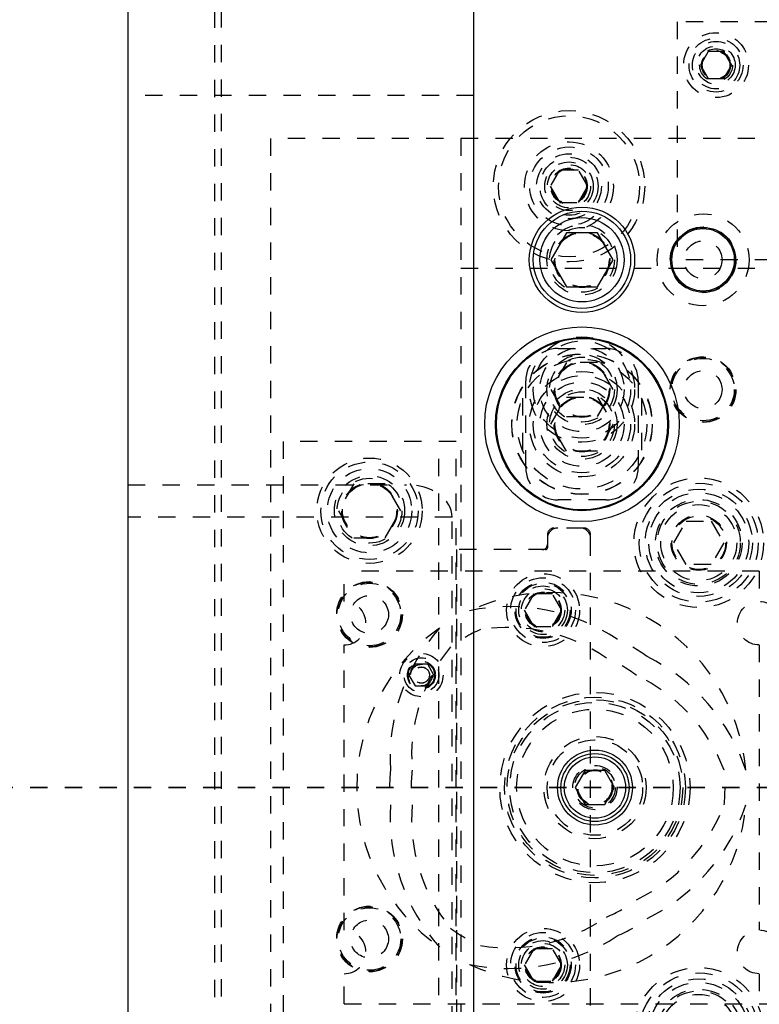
# Model space of a CAD drawing. Header units: inches. Extents: x 1772 to 2706, y -534 to -52.
# Tile 218 of 256: x 1873 to 1877.28, y -379.1 to -373.41. Entities that reach past the tile are written whole.
import ezdxf

# ---------------------------------------------------------------- set-up
doc = ezdxf.new("R2010")
doc.units = ezdxf.units.IN
doc.header["$LTSCALE"] = 0.5
doc.header["$MEASUREMENT"] = 0
doc.linetypes.add('HIDDEN', pattern=[0.225, 0.15, -0.075])
doc.linetypes.add('PHANTOM', pattern=[0.25, 0.125, -0.025, 0.025, -0.025, 0.025, -0.025])
doc.layers.add('SID-M-H', color=4, linetype='HIDDEN')
doc.layers.add('SID-M-S', color=105, linetype='Continuous')

msp = doc.modelspace()

# ---------------------------------------------------------------- linework, layer by layer
at = {"color": 7, "linetype": 'PHANTOM', "lineweight": 35}
msp.add_line((1931.36397, -377.85102), (1866.92985, -377.85102), dxfattribs=at)
at = {"layer": 'SID-M-H'}
for p, q in [((1874.12916, -372.96144), (1874.12916, -380.25844)), ((1874.17016, -380.25844), (1874.17016, -372.96144)), ((1876.80341, -373.42602), (1876.80341, -374.80102)), ((1878.55341, -373.42602), (1876.80341, -373.42602)), ((1876.9833, -373.5979), (1876.9382, -373.67602)), ((1877.07351, -373.5979), (1876.9833, -373.5979)), ((1877.11862, -373.67602), (1877.07351, -373.5979)), ((1876.9382, -373.67602), (1876.9833, -373.75415)), ((1877.07351, -373.75415), (1877.11862, -373.67602)), ((1876.9833, -373.75415), (1877.07351, -373.75415)), ((1875.62841, -373.85102), (1873.62841, -373.85102)), ((1874.45341, -374.10102), (1874.45341, -381.60102)), ((1884.45341, -374.10102), (1874.45341, -374.10102)), ((1875.55341, -374.10102), (1875.55341, -381.60102)), ((1876.12428, -374.28227), (1876.07015, -374.37602)), ((1876.23253, -374.28227), (1876.12428, -374.28227)), ((1876.28666, -374.37602), (1876.23253, -374.28227)), ((1876.07015, -374.37602), (1876.12428, -374.46977)), ((1876.23253, -374.46977), (1876.28666, -374.37602)), ((1876.12428, -374.46977), (1876.23253, -374.46977)), ((1889.25341, -374.85102), (1875.55341, -374.85102)), ((1878.55341, -374.80102), (1876.80341, -374.80102)), ((1876.11591, -375.31352), (1876.39091, -375.31352)), ((1876.16334, -375.39502), (1876.07327, -375.55102)), ((1876.34347, -375.39502), (1876.16334, -375.39502)), ((1876.43354, -375.55102), (1876.34347, -375.39502)), ((1875.92841, -376.00102), (1875.92841, -375.50102)), ((1876.57841, -375.50102), (1876.57841, -376.00102)), ((1876.07327, -375.55102), (1876.16334, -375.70702)), ((1876.07327, -375.75102), (1876.16334, -375.59502)), ((1876.16334, -375.59502), (1876.34347, -375.59502)), ((1876.34347, -375.70702), (1876.43354, -375.55102)), ((1876.34347, -375.59502), (1876.43354, -375.75102)), ((1875.90966, -375.60115), (1875.90966, -375.90089)), ((1876.59716, -375.60115), (1876.59716, -375.90089)), ((1876.16334, -375.70702), (1876.34347, -375.70702)), ((1876.16334, -375.90702), (1876.07327, -375.75102)), ((1876.43354, -375.75102), (1876.34347, -375.90702)), ((1875.52541, -375.85102), (1874.52541, -375.85102)), ((1874.52541, -375.85102), (1874.52541, -379.85102)), ((1875.42541, -379.85102), (1875.42541, -375.85102)), ((1875.52541, -379.85102), (1875.52541, -375.85102)), ((1876.34347, -375.90702), (1876.16334, -375.90702)), ((1873.62841, -376.10102), (1875.23824, -376.10102)), ((1874.93534, -376.09502), (1874.84527, -376.25102)), ((1875.11547, -376.09502), (1874.93534, -376.09502)), ((1875.20554, -376.25102), (1875.11547, -376.09502)), ((1876.39091, -376.18852), (1876.11591, -376.18852)), ((1874.84527, -376.25102), (1874.93534, -376.40702)), ((1875.11547, -376.40702), (1875.20554, -376.25102)), ((1875.50341, -376.28852), (1873.62841, -376.28852)), ((1875.50341, -379.41352), (1875.50341, -376.28852)), ((1876.78407, -376.43602), (1876.85624, -376.31102)), ((1876.85624, -376.31102), (1877.00058, -376.31102)), ((1877.00058, -376.31102), (1877.07274, -376.43602)), ((1876.05341, -376.39102), (1876.05341, -376.46602)), ((1876.26341, -376.35102), (1876.09341, -376.35102)), ((1876.30341, -379.31102), (1876.30341, -376.39102)), ((1874.93534, -376.40702), (1875.11547, -376.40702)), ((1876.85624, -376.56102), (1876.78407, -376.43602)), ((1877.07274, -376.43602), (1877.00058, -376.56102)), ((1875.52841, -376.47602), (1875.52841, -379.22602)), ((1876.04341, -376.47602), (1875.52841, -376.47602)), ((1877.00058, -376.56102), (1876.85624, -376.56102)), ((1918.07841, -376.60102), (1874.87841, -376.60102)), ((1874.87841, -376.77502), (1874.87841, -376.60102)), ((1877.27841, -376.60102), (1877.27841, -376.77502)), ((1875.97428, -376.73227), (1875.92015, -376.82602)), ((1876.08253, -376.73227), (1875.97428, -376.73227)), ((1876.13666, -376.82602), (1876.08253, -376.73227)), ((1875.92015, -376.82602), (1875.97428, -376.91977)), ((1876.08253, -376.91977), (1876.13666, -376.82602)), ((1875.97428, -376.91977), (1876.08253, -376.91977)), ((1874.87841, -378.67502), (1874.87841, -377.02702)), ((1877.27841, -377.02702), (1877.27841, -378.67502)), ((1875.28932, -377.13852), (1875.25324, -377.20102)), ((1875.36149, -377.13852), (1875.28932, -377.13852)), ((1875.39758, -377.20102), (1875.36149, -377.13852)), ((1875.25324, -377.20102), (1875.28932, -377.26352)), ((1875.36149, -377.26352), (1875.39758, -377.20102)), ((1875.28932, -377.26352), (1875.36149, -377.26352)), ((1875.97428, -378.78227), (1875.92015, -378.87602)), ((1876.08253, -378.78227), (1875.97428, -378.78227)), ((1876.13666, -378.87602), (1876.08253, -378.78227)), ((1875.92015, -378.87602), (1875.97428, -378.96977)), ((1876.08253, -378.96977), (1876.13666, -378.87602)), ((1874.87841, -379.10102), (1874.87841, -378.92702)), ((1877.27841, -378.92702), (1877.27841, -379.10102)), ((1875.97428, -378.96977), (1876.08253, -378.96977)), ((1874.87841, -379.10102), (1918.07841, -379.10102))]:
    msp.add_line(p, q, dxfattribs=at)
for centre, radius in [((1877.02841, -373.67602), 0.1875), ((1877.02841, -373.67602), 0.156), ((1877.02841, -373.67602), 0.137), ((1877.02841, -373.67602), 0.1105), ((1877.02841, -373.67602), 0.095), ((1877.02841, -373.67602), 0.08397), ((1877.02841, -373.67602), 0.0837), ((1877.02841, -373.67602), 0.08318), ((1877.02841, -373.67602), 0.0795), ((1876.17841, -374.37602), 0.4375), ((1876.17841, -374.37602), 0.4075), ((1876.17841, -374.37602), 0.25687), ((1876.17841, -374.37602), 0.22687), ((1876.17841, -374.37602), 0.1875), ((1876.17841, -374.37602), 0.16781), ((1876.17841, -374.37602), 0.1405), ((1876.17841, -374.37602), 0.125), ((1876.17841, -374.37602), 0.10497), ((1876.17841, -374.37602), 0.1047), ((1876.17841, -374.37602), 0.10418), ((1876.17841, -374.37602), 0.1005), ((1876.95341, -374.80102), 0.26565), ((1876.25341, -374.80102), 0.203), ((1876.25341, -374.80102), 0.1875), ((1876.95341, -374.80102), 0.19), ((1876.25341, -374.80102), 0.16072), ((1876.25341, -374.80102), 0.16045), ((1876.25341, -374.80102), 0.15993), ((1876.25341, -374.80102), 0.15625), ((1876.95341, -374.80102), 0.1095), ((1876.25341, -375.55102), 0.3045), ((1876.25341, -375.55102), 0.28125), ((1876.25341, -375.55102), 0.24375), ((1876.25341, -375.75102), 0.40625), ((1876.25341, -375.75102), 0.405), ((1876.25341, -375.55102), 0.203), ((1876.25341, -375.55102), 0.1875), ((1876.95341, -375.55102), 0.19), ((1876.95341, -375.55102), 0.1875), ((1876.25341, -375.75102), 0.375), ((1876.25341, -375.55102), 0.16072), ((1876.25341, -375.55102), 0.16045), ((1876.25341, -375.55102), 0.15993), ((1876.25341, -375.55102), 0.15625), ((1876.95341, -375.55102), 0.1805), ((1876.25341, -375.75102), 0.3045), ((1876.25341, -375.75102), 0.28125), ((1876.95341, -375.55102), 0.1095), ((1876.25341, -375.75102), 0.24375), ((1876.25341, -375.75102), 0.203), ((1876.25341, -375.75102), 0.1875), ((1876.25341, -375.75102), 0.16072), ((1876.25341, -375.75102), 0.16045), ((1876.25341, -375.75102), 0.15993), ((1876.25341, -375.75102), 0.15625), ((1875.02541, -376.25102), 0.3045), ((1875.02541, -376.25102), 0.28125), ((1875.02541, -376.25102), 0.24375), ((1875.02541, -376.25102), 0.203), ((1875.02541, -376.25102), 0.1875), ((1875.02541, -376.25102), 0.16072), ((1875.02541, -376.25102), 0.16045), ((1875.02541, -376.25102), 0.15993), ((1875.02541, -376.25102), 0.15625), ((1876.92841, -376.43602), 0.375), ((1876.92841, -376.43602), 0.34375), ((1876.92841, -376.43602), 0.31), ((1876.92841, -376.43602), 0.28906), ((1876.92841, -376.43602), 0.25), ((1876.92841, -376.43602), 0.24), ((1876.92841, -376.43602), 0.22), ((1876.92841, -376.43602), 0.16), ((1876.92841, -376.43602), 0.155), ((1876.02841, -376.82602), 0.211), ((1875.02541, -376.85102), 0.19), ((1875.02541, -376.85102), 0.1875), ((1875.02541, -376.85102), 0.1805), ((1876.02841, -376.82602), 0.1875), ((1876.02841, -376.82602), 0.1625), ((1876.02841, -376.82602), 0.15625), ((1876.02841, -376.82602), 0.1405), ((1876.02841, -376.82602), 0.125), ((1876.02841, -376.82602), 0.10497), ((1876.02841, -376.82602), 0.1047), ((1876.02841, -376.82602), 0.10418), ((1876.02841, -376.82602), 0.1005), ((1875.02541, -376.85102), 0.1095), ((1877.27841, -376.90102), 0.126), ((1875.32541, -377.20102), 0.125), ((1875.32541, -377.20102), 0.1005), ((1875.32541, -377.20102), 0.08068), ((1875.32541, -377.20102), 0.08006), ((1875.32541, -377.20102), 0.07603), ((1875.32541, -377.20102), 0.0625), ((1875.32541, -377.20102), 0.047), ((1875.32541, -377.20102), 0.0465), ((1876.32841, -377.85102), 0.55), ((1876.32841, -377.85102), 0.5225), ((1876.32841, -377.85102), 0.5075), ((1876.32841, -377.85102), 0.49213), ((1876.32841, -377.85102), 0.45276), ((1876.32841, -377.85102), 0.29528), ((1876.32841, -377.85102), 0.27559), ((1876.32841, -377.85102), 0.12795), ((1876.32841, -377.85102), 0.11811), ((1876.32841, -377.85102), 0.10289), ((1876.32841, -377.85102), 0.10262), ((1876.32841, -377.85102), 0.1021), ((1876.32841, -377.85102), 0.09843), ((1875.02541, -378.72602), 0.19), ((1875.02541, -378.72602), 0.1875), ((1875.02541, -378.72602), 0.1805), ((1875.02541, -378.72602), 0.1095), ((1876.02841, -378.87602), 0.211), ((1876.02841, -378.87602), 0.1875), ((1876.02841, -378.87602), 0.1625), ((1876.02841, -378.87602), 0.15625), ((1877.27841, -378.80102), 0.126), ((1876.02841, -378.87602), 0.1405), ((1876.02841, -378.87602), 0.125), ((1876.02841, -378.87602), 0.10497), ((1876.02841, -378.87602), 0.1047), ((1876.02841, -378.87602), 0.10418), ((1876.02841, -378.87602), 0.1005), ((1876.92841, -379.26602), 0.375), ((1876.92841, -379.26602), 0.34375), ((1876.92841, -379.26602), 0.31), ((1876.92841, -379.26602), 0.28906), ((1876.92841, -379.26602), 0.25), ((1876.92841, -379.26602), 0.24), ((1876.92841, -379.26602), 0.22)]:
    msp.add_circle(centre, radius, dxfattribs=at)
for centre, radius, start, end in [((1876.11591, -375.50102), 0.1875, 90, 180), ((1876.39091, -375.50102), 0.1875, 0, 90), ((1876.11591, -376.00102), 0.1875, 180, 270), ((1876.39091, -376.00102), 0.1875, 270, 0), ((1876.11341, -376.41102), 0.06, 90, 180), ((1876.09341, -376.39102), 0.04, 90, 180), ((1876.24341, -376.41102), 0.06, 0, 90), ((1876.26341, -376.39102), 0.04, 0, 90), ((1876.02341, -376.44602), 0.03, 270, 0), ((1876.04341, -376.46602), 0.01, 270, 0), ((1876.07841, -377.85102), 1.12677, 5.09165, 114.90835), ((1874.87841, -376.90102), 0.126, 270, 90), ((1875.83334, -377.93221), 1.12677, 56.35493, 101.75209), ((1876.07841, -377.85102), 1.12677, 125.09165, 234.90835), ((1876.27125, -377.67939), 1.12677, 138.24791, 183.64507), ((1876.07841, -377.85102), 1.00177, 114.27101, 125.72899), ((1875.82549, -377.92689), 1.00177, 55.35664, 99.12481), ((1876.07841, -377.85102), 0.937, 53.87352, 66.12648), ((1876.27057, -377.66992), 1.00177, 140.87519, 184.64336), ((1876.07841, -377.85102), 0.8125, 52.93029, 67.06971), ((1876.13063, -378.10385), 1.12677, 18.24791, 63.64507), ((1876.13916, -378.10799), 1.00177, 20.87519, 64.64336), ((1876.07841, -377.85102), 0.937, 173.87352, 186.12648), ((1876.07841, -377.85102), 0.8125, 172.93029, 187.06971), ((1876.07841, -377.85102), 1.00177, 354.27101, 5.72899), ((1876.27125, -378.02266), 1.12677, 176.35493, 221.75209), ((1876.27057, -378.03212), 1.00177, 175.35664, 219.12481), ((1876.07841, -377.85102), 1.12677, 245.09165, 354.90835), ((1876.13916, -377.59406), 1.00177, 295.35664, 339.12481), ((1876.13063, -377.5982), 1.12677, 296.35493, 341.75209), ((1876.07841, -377.85102), 0.8125, 292.93029, 307.06971), ((1875.82549, -377.77515), 1.00177, 260.87519, 304.64336), ((1876.07841, -377.85102), 0.937, 293.87352, 306.12648), ((1876.07841, -377.85102), 1.00177, 234.27101, 245.72899), ((1874.87841, -378.80102), 0.126, 270, 90), ((1875.83334, -377.76983), 1.12677, 258.24791, 303.64507)]:
    msp.add_arc(centre, radius, start, end, dxfattribs=at)
msp.add_ellipse((1875.23824, -376.28852), major_axis=(0.26517, 0), ratio=0.7071068, start_param=0, end_param=1.5707963, dxfattribs=at)
at = {"layer": 'SID-M-S'}
for p, q in [((1873.62841, -368.35102), (1873.62841, -387.35102)), ((1875.62841, -387.35102), (1875.62841, -368.35102)), ((1876.16334, -374.64502), (1876.07327, -374.80102)), ((1876.34347, -374.64502), (1876.16334, -374.64502)), ((1876.43354, -374.80102), (1876.34347, -374.64502)), ((1876.07327, -374.80102), (1876.16334, -374.95702)), ((1876.34347, -374.95702), (1876.43354, -374.80102)), ((1876.16334, -374.95702), (1876.34347, -374.95702)), ((1876.27158, -377.7526), (1876.21476, -377.85102)), ((1876.38523, -377.7526), (1876.27158, -377.7526)), ((1876.44206, -377.85102), (1876.38523, -377.7526)), ((1876.21476, -377.85102), (1876.27158, -377.94945)), ((1876.38523, -377.94945), (1876.44206, -377.85102)), ((1876.27158, -377.94945), (1876.38523, -377.94945))]:
    msp.add_line(p, q, dxfattribs=at)
for centre, radius in [((1876.25341, -374.80102), 0.3045), ((1876.25341, -374.80102), 0.28125), ((1876.25341, -374.80102), 0.24375), ((1876.95341, -374.80102), 0.1875), ((1876.95341, -374.80102), 0.1805), ((1876.25341, -375.75102), 0.5625), ((1876.25341, -375.75102), 0.5), ((1876.25341, -375.75102), 0.495), ((1876.32841, -377.85102), 0.21654), ((1876.32841, -377.85102), 0.19685), ((1876.32841, -377.85102), 0.17717)]:
    msp.add_circle(centre, radius, dxfattribs=at)

doc.saveas('drawing.dxf')
